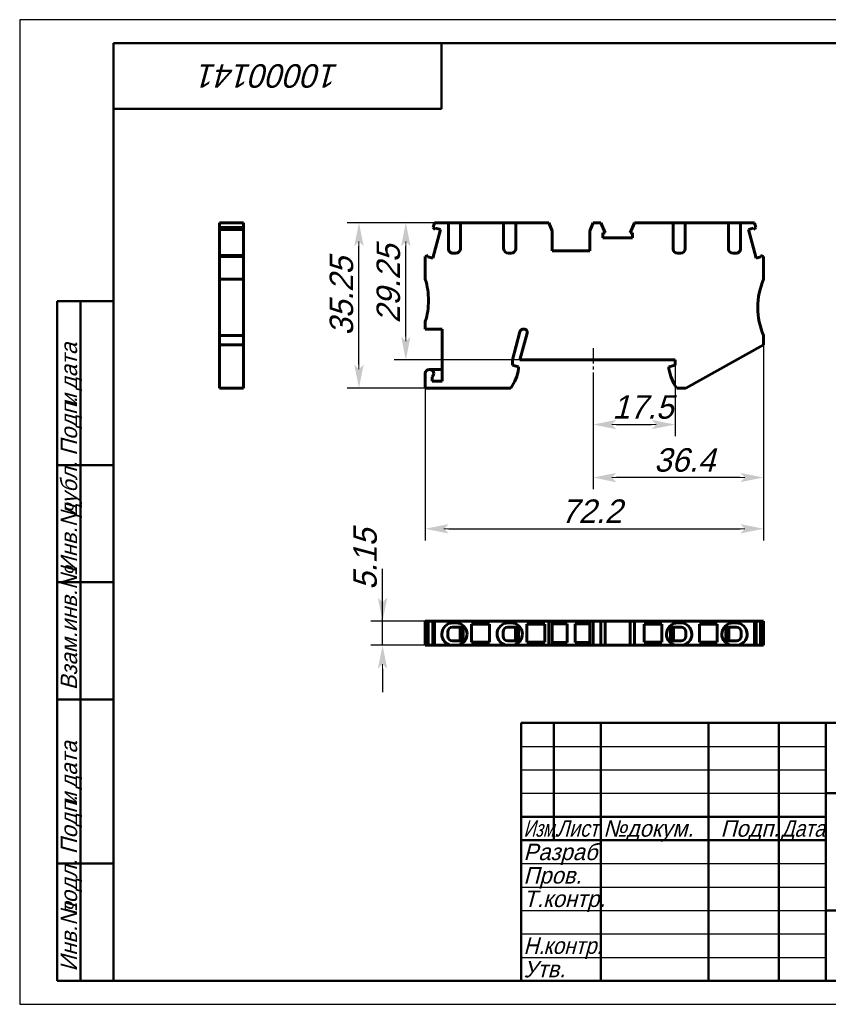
# Model space of a CAD drawing. Header units: millimetres. Extents: x 0 to 297, y 0 to 210.
# Tile 1 of 2: x 0 to 173, y 0 to 210. Entities that reach past the tile are written whole.
import ezdxf

# ---------------------------------------------------------------- set-up
doc = ezdxf.new("R2010")
doc.units = ezdxf.units.MM
doc.linetypes.add('CENTER_per1_scale0.102953', pattern=[5.23, 3.26875, -0.65375, 0.65375, -0.65375])
doc.styles.add('TextStyle_1', font='T-FLEX Type A.TTF', dxfattribs={"oblique": 15, "height": 5})
doc.styles.add('TextStyle_2', font='T-FLEX Type A.TTF', dxfattribs={"oblique": 15, "height": 3.5})
doc.styles.add('TextStyle_3', font='T-FLEX Type A.TTF', dxfattribs={"width": 0.744064, "oblique": 15, "height": 3.5})
doc.styles.add('TextStyle_4', font='T-FLEX Type A.TTF', dxfattribs={"width": 0.883061, "oblique": 15, "height": 3.5})
doc.styles.add('TextStyle_5', font='T-FLEX Type A.TTF', dxfattribs={"width": 0.94413, "oblique": 15, "height": 3.5})
doc.styles.add('TextStyle_7', font='T-FLEX Type A.TTF', dxfattribs={"oblique": 15, "height": 5})
doc.dimstyles.new('DIM_ST_1', dxfattribs={"dimtxt": 5, "dimasz": 5, "dimexe": 2.5, "dimexo": 0, "dimtad": 1, "dimrnd": 0.01, "dimdsep": 46, "dimtxsty": 'TextStyle_1', "dimblk": 'Arrow_3_C7_Status', "dimcen": 0.09, "dimclrd": 7, "dimclre": 7, "dimclrt": 7, "dimazin": 0, "dimtfac": 1, "dimtdec": 0, "dimtmove": 0, "dimatfit": 0, "dimldrblk": 'NONE', "dimfxl": 1, "dimtvp": 1, "dimtolj": 1, "dimarcsym": 0})
doc.dimstyles.new('DIM_ST_2', dxfattribs={"dimtxt": 5, "dimasz": 5, "dimexe": 2.5, "dimexo": 0, "dimtad": 1, "dimrnd": 0.01, "dimdsep": 46, "dimtxsty": 'TextStyle_1', "dimblk": 'Arrow_3_C7_Status', "dimcen": 0.09, "dimclrd": 7, "dimclre": 7, "dimclrt": 7, "dimazin": 0, "dimtfac": 1, "dimtdec": 0, "dimtmove": 0, "dimatfit": 0, "dimldrblk": 'NONE', "dimfxl": 1, "dimtvp": 1, "dimtolj": 1, "dimarcsym": 0})
doc.dimstyles.new('DIM_ST_3', dxfattribs={"dimtxt": 5, "dimasz": 5, "dimexe": 2.5, "dimexo": 0, "dimtad": 1, "dimrnd": 0.01, "dimdsep": 46, "dimtxsty": 'TextStyle_1', "dimblk": 'Arrow_3_C7_Status', "dimcen": 0.09, "dimclrd": 7, "dimclre": 7, "dimclrt": 7, "dimazin": 0, "dimtfac": 1, "dimtdec": 0, "dimtmove": 0, "dimatfit": 0, "dimldrblk": 'NONE', "dimfxl": 1, "dimtvp": 1, "dimtolj": 1, "dimarcsym": 0})

# ---------------------------------------------------------------- blocks, each defined once
blk = doc.blocks.new('Arrow_3_C7_Status')
at = {"color": 7, "linetype": 'Continuous', "lineweight": 0}
blk.add_line((-1, 0), (-0.8, 0), dxfattribs=at)
at = {"color": 7}
blk.add_solid([(-1, -0.2), (0, 0), (-0.8, 0), (-1, 0.2)], dxfattribs=at)
blk = doc.blocks.new('*D5')
at = {"color": 7, "lineweight": -2}
for p, q in [((105.86, 166.68), (79.89, 166.68)), ((82.39, 142.43), (82.39, 161.68)), ((106.73, 137.43), (79.89, 137.43))]:
    blk.add_line(p, q, dxfattribs=at)
at = {"layer": 'Defpoints', "color": 0}
for p in [(82.39, 166.68), (105.86, 166.68), (106.73, 137.43)]:
    blk.add_point(p, dxfattribs=at)
at = {"color": 7, "lineweight": -2, "xscale": 5, "yscale": 5, "zscale": 5}
for p, rotation in [((82.39, 166.68), 90.00000000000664), ((82.39, 137.43), 270.0000000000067)]:
    blk.add_blockref('Arrow_3_C7_Status', p, dxfattribs=dict(at, rotation=rotation))
blk = doc.blocks.new('_None')
blk = doc.blocks.new('*D6')
at = {"color": 7, "lineweight": -2}
for p, q in [((158.73, 140.63), (158.73, 98.92)), ((86.53, 131.43), (86.53, 98.92)), ((91.53, 101.42), (153.73, 101.42))]:
    blk.add_line(p, q, dxfattribs=at)
at = {"layer": 'Defpoints', "color": 0}
for p in [(158.73, 140.63), (86.53, 131.43), (158.73, 101.42)]:
    blk.add_point(p, dxfattribs=at)
at = {"color": 7, "lineweight": -2, "xscale": 5, "yscale": 5, "zscale": 5}
for p, rotation in [((86.53, 101.42), 180), ((158.73, 101.42), 360)]:
    blk.add_blockref('Arrow_3_C7_Status', p, dxfattribs=dict(at, rotation=rotation))
blk = doc.blocks.new('*D7')
at = {"color": 7, "lineweight": -2}
for p, q in [((94.06, 166.68), (69.89, 166.68)), ((72.39, 136.43), (72.39, 161.68)), ((86.53, 131.43), (69.89, 131.43))]:
    blk.add_line(p, q, dxfattribs=at)
at = {"layer": 'Defpoints', "color": 0}
for p in [(72.39, 166.68), (94.06, 166.68), (86.53, 131.43)]:
    blk.add_point(p, dxfattribs=at)
at = {"color": 7, "lineweight": -2, "xscale": 5, "yscale": 5, "zscale": 5}
for p, rotation in [((72.39, 166.68), 90.00000000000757), ((72.39, 131.43), 270.0000000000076)]:
    blk.add_blockref('Arrow_3_C7_Status', p, dxfattribs=dict(at, rotation=rotation))
blk = doc.blocks.new('*D8')
at = {"color": 7, "lineweight": -2}
for p, q in [((158.73, 142.63), (158.73, 109.85)), ((122.33, 134.73), (122.33, 109.85)), ((153.73, 112.35), (127.33, 112.35))]:
    blk.add_line(p, q, dxfattribs=at)
at = {"layer": 'Defpoints', "color": 0}
for p in [(158.73, 142.63), (122.33, 134.73), (122.33, 112.35)]:
    blk.add_point(p, dxfattribs=at)
at = {"color": 7, "lineweight": -2, "xscale": 5, "yscale": 5, "zscale": 5, "rotation": 180}
blk.add_blockref('Arrow_3_C7_Status', (122.33, 112.35), dxfattribs=at)
at = {"color": 7, "lineweight": -2, "xscale": 5, "yscale": 5, "zscale": 5}
blk.add_blockref('Arrow_3_C7_Status', (158.73, 112.35), dxfattribs=at)
blk = doc.blocks.new('*D9')
at = {"color": 7, "lineweight": -2}
for p, q in [((122.33, 134.73), (122.33, 121.15)), ((139.83, 136.33), (139.83, 121.15)), ((127.33, 123.65), (134.83, 123.65))]:
    blk.add_line(p, q, dxfattribs=at)
at = {"layer": 'Defpoints', "color": 0}
for p in [(122.33, 134.73), (139.83, 136.33), (139.83, 123.65)]:
    blk.add_point(p, dxfattribs=at)
at = {"color": 7, "lineweight": -2, "xscale": 5, "yscale": 5, "zscale": 5, "rotation": 180}
blk.add_blockref('Arrow_3_C7_Status', (122.33, 123.65), dxfattribs=at)
at = {"color": 7, "lineweight": -2, "xscale": 5, "yscale": 5, "zscale": 5}
blk.add_blockref('Arrow_3_C7_Status', (139.83, 123.65), dxfattribs=at)
blk = doc.blocks.new('*D10')
at = {"color": 7, "lineweight": -2}
for p, q in [((77.43, 81.72), (77.43, 92.86)), ((77.43, 86.72), (77.43, 91.72)), ((88.49, 81.72), (74.93, 81.72)), ((77.43, 76.57), (77.43, 81.72)), ((88.49, 76.57), (74.93, 76.57)), ((77.43, 71.57), (77.43, 66.57))]:
    blk.add_line(p, q, dxfattribs=at)
at = {"layer": 'Defpoints', "color": 0}
for p in [(77.43, 81.72), (88.49, 81.72), (88.49, 76.57)]:
    blk.add_point(p, dxfattribs=at)
at = {"color": 7, "lineweight": -2, "xscale": 5, "yscale": 5, "zscale": 5}
for p, rotation in [((77.43, 81.72), 269.9999999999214), ((77.43, 76.57), 89.99999999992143)]:
    blk.add_blockref('Arrow_3_C7_Status', p, dxfattribs=dict(at, rotation=rotation))
blk = doc.blocks.new('_FR1Страница_1')
at = {"color": 7, "linetype": 'Continuous', "lineweight": 25}
for p, q in [((0, 210), (0, 0)), ((297, 210), (0, 210)), ((107, 55), (172, 55)), ((107, 50), (172, 50)), ((107, 45), (172, 45)), ((107, 30), (172, 30)), ((107, 25), (172, 25)), ((107, 20), (172, 20)), ((107, 15), (172, 15)), ((107, 10), (172, 10)), ((0, 0), (297, 0))]:
    blk.add_line(p, q, dxfattribs=at)
at = {"color": 7, "linetype": 'Continuous', "lineweight": 50}
for p, q in [((20, 5), (20, 205)), ((20, 205), (292, 205)), ((90, 191), (90, 205)), ((20, 191), (90, 191)), ((8, 5), (8, 150)), ((8, 150), (20, 150)), ((13, 150), (13, 5)), ((8, 115), (20, 115)), ((8, 90), (20, 90)), ((20, 65), (8, 65)), ((107, 5), (107, 60)), ((107, 60), (292, 60)), ((114, 60), (114, 35)), ((124, 60), (124, 5)), ((147, 60), (147, 5)), ((162, 60), (162, 5)), ((172, 60), (172, 5)), ((172, 45), (292, 45)), ((107, 40), (172, 40)), ((107, 35), (172, 35)), ((8, 30), (20, 30)), ((172, 20), (292, 20)), ((20, 5), (8, 5)), ((292, 5), (20, 5))]:
    blk.add_line(p, q, dxfattribs=at)
at = {"color": 7, "oblique": 15}
for s, height, rotation, style, p in [('10000141', 5, 180, 'TextStyle_7', (68.16, 200.5)), ('дата', 3.5, 90, 'TextStyle_2', (12.25, 131.01)), ('Подп.', 3.5, 90, 'TextStyle_2', (12.25, 117)), ('и', 3.5, 90, 'TextStyle_2', (12.25, 127.51)), ('дубл.', 3.5, 90, 'TextStyle_2', (12.25, 104.01)), ('Инв.№', 3.5, 90, 'TextStyle_2', (12.25, 92)), ('Взам.инв.№', 3.5, 90, 'TextStyle_2', (12.25, 67)), ('дата', 3.5, 90, 'TextStyle_2', (12.25, 46.01)), ('Подп.', 3.5, 90, 'TextStyle_2', (12.25, 32)), ('и', 3.5, 90, 'TextStyle_2', (12.25, 42.51)), ('подл.', 3.5, 90, 'TextStyle_2', (12.25, 19.01)), ('Инв.№', 3.5, 90, 'TextStyle_2', (12.25, 7))]:
    blk.add_text(s, height=height, rotation=rotation, dxfattribs=dict(at, style=style)).set_placement(p)
for s, style, width, p in [('Изм.', 'TextStyle_3', 0.744064, (107.5, 35.75)), ('Лист', 'TextStyle_4', 0.883061, (114.5, 35.75)), ('Дата', 'TextStyle_4', 0.883061, (162.5, 35.75)), ('Н.', 'TextStyle_5', 0.94413, (107.5, 10.75)), ('контр.', 'TextStyle_5', 0.94413, (111.75, 10.75))]:
    blk.add_text(s, height=3.5, dxfattribs=dict(at, style=style, width=width)).set_placement(p)
at = {"color": 7, "style": 'TextStyle_2', "oblique": 15}
for s, p in [('№', (124.5, 35.75)), ('докум.', (129.5, 35.75)), ('Подп.', (149.53, 35.75)), ('Разраб.', (107.5, 30.75)), ('Пров.', (107.5, 25.75)), ('Т.контр.', (107.5, 20.75)), ('Утв.', (107.5, 5.75))]:
    blk.add_text(s, height=3.5, dxfattribs=at).set_placement(p)
blk = doc.blocks.new('Страница_1')
at = {"color": 7, "linetype": 'Continuous', "lineweight": 60}
for p, q in [((42.622, 166.677), (42.622, 165.714)), ((47.772, 166.677), (42.622, 166.677)), ((47.772, 166.677), (47.772, 165.714)), ((88.495, 166.677), (88.237, 165.714)), ((88.495, 166.677), (91.46, 166.677)), ((91.46, 161.177), (91.46, 166.677)), ((91.462, 166.677), (92.46, 166.677)), ((93.06, 166.677), (92.46, 166.677)), ((94.058, 166.677), (93.06, 166.677)), ((94.06, 166.677), (103.26, 166.677)), ((94.06, 166.677), (94.06, 161.177)), ((103.26, 161.177), (103.26, 166.677)), ((103.262, 166.677), (104.26, 166.677)), ((104.86, 166.677), (104.26, 166.677)), ((105.858, 166.677), (104.86, 166.677)), ((105.86, 166.677), (112.916, 166.677)), ((105.86, 166.677), (105.86, 161.177)), ((113.635, 164.977), (112.916, 166.677)), ((122.353, 166.677), (121.635, 164.977)), ((124.025, 166.677), (122.353, 166.677)), ((124.025, 166.677), (124.95, 164.572)), ((130.219, 164.572), (131.144, 166.677)), ((139.41, 166.677), (131.144, 166.677)), ((139.41, 161.177), (139.41, 166.677)), ((139.412, 166.677), (140.41, 166.677)), ((141.01, 166.677), (140.41, 166.677)), ((142.008, 166.677), (141.01, 166.677)), ((142.01, 166.677), (142.01, 161.177)), ((151.21, 166.677), (142.01, 166.677)), ((151.21, 161.177), (151.21, 166.677)), ((151.212, 166.677), (152.21, 166.677)), ((152.81, 166.677), (152.21, 166.677)), ((153.808, 166.677), (152.81, 166.677)), ((153.81, 166.677), (153.81, 161.177)), ((156.774, 166.677), (153.81, 166.677)), ((156.774, 166.677), (157.032, 165.714)), ((42.622, 165.281), (42.622, 165.714)), ((47.772, 165.714), (42.622, 165.714)), ((42.622, 165.281), (47.772, 165.281)), ((42.622, 165.268), (42.622, 165.279)), ((42.622, 165.268), (47.772, 165.268)), ((42.622, 159.7), (42.622, 165.268)), ((47.772, 165.281), (47.772, 165.714)), ((47.772, 165.279), (47.772, 165.268)), ((47.772, 159.7), (47.772, 165.268)), ((88.137, 159.158), (89.774, 165.268)), ((88.67, 165.281), (88.237, 165.714)), ((88.67, 165.281), (88.74, 165.544)), ((88.74, 165.544), (89.774, 165.268)), ((113.635, 164.977), (113.635, 160.677)), ((121.635, 160.677), (121.635, 164.977)), ((124.422, 163.502), (124.422, 164.572)), ((124.422, 164.572), (124.95, 164.572)), ((130.219, 164.572), (130.747, 164.572)), ((130.747, 164.572), (130.747, 163.502)), ((155.496, 165.268), (156.529, 165.544)), ((157.133, 159.158), (155.496, 165.268)), ((156.529, 165.544), (156.6, 165.281)), ((156.6, 165.281), (157.032, 165.714)), ((130.747, 163.502), (124.422, 163.502)), ((42.622, 159.698), (47.772, 159.698)), ((42.622, 159.698), (42.622, 159.527)), ((47.772, 159.698), (47.772, 159.527)), ((87.174, 159.698), (86.535, 159.527)), ((87.103, 159.435), (87.174, 159.698)), ((93.06, 160.177), (92.46, 160.177)), ((104.86, 160.177), (104.26, 160.177)), ((104.86, 160.177), (104.26, 160.177)), ((121.635, 160.677), (113.635, 160.677)), ((140.41, 160.177), (141.01, 160.177)), ((152.21, 160.177), (152.81, 160.177)), ((152.21, 160.177), (152.81, 160.177)), ((158.096, 159.698), (158.166, 159.435)), ((158.096, 159.698), (158.735, 159.527)), ((42.622, 159.527), (42.622, 154.627)), ((42.622, 159.527), (47.772, 159.527)), ((47.772, 159.527), (47.772, 154.627)), ((86.535, 154.627), (86.535, 159.527)), ((88.137, 159.158), (87.103, 159.435)), ((158.166, 159.435), (157.133, 159.158)), ((158.735, 159.527), (158.735, 154.627)), ((42.622, 154.627), (42.622, 148.627)), ((47.772, 154.627), (42.622, 154.627)), ((47.772, 154.627), (47.772, 148.627)), ((42.622, 148.627), (42.622, 142.627)), ((47.772, 148.627), (47.772, 142.627)), ((86.535, 144.027), (86.535, 145.627)), ((90.135, 144.027), (86.535, 144.027)), ((90.135, 132.927), (90.135, 144.027)), ((105.135, 137.427), (106.744, 143.434)), ((106.735, 137.427), (108.263, 143.131)), ((47.772, 142.627), (42.622, 142.627)), ((42.622, 142.627), (42.622, 140.627)), ((47.772, 142.627), (47.772, 140.627)), ((158.735, 142.627), (158.735, 140.627)), ((42.622, 140.627), (42.622, 131.427)), ((47.772, 140.627), (42.622, 140.627)), ((47.772, 140.627), (47.772, 131.427)), ((158.735, 140.627), (142.152, 131.427)), ((105.135, 137.427), (105.135, 136.327)), ((139.835, 137.427), (106.735, 137.427)), ((139.835, 136.327), (139.835, 137.427)), ((86.535, 131.427), (86.535, 134.527)), ((87.435, 135.427), (90.135, 135.427)), ((105.135, 136.327), (106.435, 135.979)), ((106.435, 135.979), (106.435, 135.527)), ((138.535, 135.979), (139.835, 136.327)), ((138.535, 135.527), (138.535, 135.979)), ((88.035, 132.927), (88.035, 133.856)), ((90.135, 132.927), (88.035, 132.927)), ((47.772, 131.427), (42.622, 131.427)), ((104.776, 131.427), (86.535, 131.427)), ((142.152, 131.427), (140.194, 131.427)), ((86.535, 76.573), (86.535, 81.723)), ((87.174, 81.723), (86.535, 81.723)), ((87.174, 81.723), (87.174, 76.573)), ((87.176, 81.723), (88.137, 81.723)), ((88.137, 81.723), (88.235, 81.723)), ((88.137, 76.573), (88.137, 81.723)), ((88.237, 81.723), (88.237, 76.573)), ((88.495, 81.723), (88.237, 81.723)), ((88.495, 81.723), (88.495, 76.573)), ((88.495, 81.723), (112.916, 81.723)), ((92.335, 80.423), (92.46, 80.423)), ((93.06, 81.373), (92.46, 81.373)), ((92.46, 80.423), (93.06, 80.423)), ((93.06, 80.423), (94.61, 80.423)), ((93.985, 80.423), (93.985, 77.523)), ((94.748, 80.679), (94.61, 80.576)), ((94.61, 77.371), (94.61, 80.576)), ((96.435, 81.073), (96.435, 77.273)), ((100.235, 81.073), (96.435, 81.073)), ((100.235, 77.273), (100.235, 81.073)), ((104.135, 80.423), (104.26, 80.423)), ((104.86, 81.373), (104.26, 81.373)), ((104.26, 80.423), (104.86, 80.423)), ((104.86, 80.423), (106.41, 80.423)), ((105.785, 80.423), (105.785, 77.523)), ((106.548, 80.679), (106.41, 80.576)), ((106.41, 77.371), (106.41, 80.576)), ((112.035, 81.073), (108.235, 81.073)), ((108.235, 81.073), (108.235, 77.273)), ((112.035, 77.273), (112.035, 81.073)), ((112.916, 81.723), (112.916, 76.573)), ((113.635, 81.723), (112.916, 81.723)), ((121.635, 81.723), (113.635, 81.723)), ((113.635, 76.573), (113.635, 81.723)), ((116.785, 81.148), (113.635, 81.148)), ((116.785, 81.148), (116.785, 77.148)), ((118.485, 81.148), (118.485, 77.148)), ((121.635, 81.148), (118.485, 81.148)), ((121.635, 81.723), (121.635, 76.573)), ((122.353, 81.723), (121.635, 81.723)), ((122.353, 76.573), (122.353, 81.723)), ((124.025, 81.723), (122.353, 81.723)), ((124.025, 76.573), (124.025, 81.723)), ((124.025, 81.723), (124.95, 81.723)), ((124.95, 81.723), (124.95, 76.573)), ((130.217, 81.723), (124.952, 81.723)), ((130.219, 76.573), (130.219, 81.723)), ((130.219, 81.723), (131.144, 81.723)), ((131.144, 76.573), (131.144, 81.723)), ((156.774, 81.723), (131.144, 81.723)), ((133.235, 77.273), (133.235, 81.073)), ((137.035, 81.073), (133.235, 81.073)), ((137.035, 77.273), (137.035, 81.073)), ((138.722, 80.679), (138.86, 80.576)), ((138.86, 77.371), (138.86, 80.576)), ((140.41, 80.423), (138.86, 80.423)), ((139.485, 80.423), (139.485, 77.523)), ((141.01, 81.373), (140.41, 81.373)), ((141.01, 80.423), (140.41, 80.423)), ((141.135, 80.423), (141.01, 80.423)), ((148.835, 81.073), (145.035, 81.073)), ((145.035, 81.073), (145.035, 77.273)), ((148.835, 77.273), (148.835, 81.073)), ((150.522, 80.679), (150.66, 80.576)), ((150.66, 77.371), (150.66, 80.576)), ((152.21, 80.423), (150.66, 80.423)), ((151.285, 80.423), (151.285, 77.523)), ((152.81, 81.373), (152.21, 81.373)), ((152.81, 80.423), (152.21, 80.423)), ((152.935, 80.423), (152.81, 80.423)), ((156.774, 81.723), (156.774, 76.573)), ((156.774, 81.723), (157.032, 81.723)), ((157.032, 81.723), (157.032, 76.573)), ((157.133, 81.723), (157.034, 81.723)), ((157.133, 76.573), (157.133, 81.723)), ((157.133, 81.723), (158.094, 81.723)), ((158.096, 81.723), (158.735, 81.723)), ((158.096, 76.573), (158.096, 81.723)), ((158.735, 76.573), (158.735, 81.723)), ((91.335, 78.973), (91.335, 79.423)), ((91.335, 78.523), (91.335, 78.973)), ((103.135, 78.973), (103.135, 79.423)), ((103.135, 78.523), (103.135, 78.973)), ((142.135, 78.973), (142.135, 79.423)), ((142.135, 78.523), (142.135, 78.973)), ((153.935, 78.973), (153.935, 79.423)), ((153.935, 78.523), (153.935, 78.973)), ((87.174, 76.573), (86.535, 76.573)), ((88.137, 76.573), (87.176, 76.573)), ((88.137, 76.573), (88.235, 76.573)), ((88.495, 76.573), (88.237, 76.573)), ((88.495, 76.573), (91.46, 76.573)), ((91.46, 76.792), (91.46, 76.573)), ((91.46, 76.573), (92.46, 76.573)), ((92.46, 77.523), (92.335, 77.523)), ((92.46, 77.523), (93.06, 77.523)), ((93.06, 76.573), (92.46, 76.573)), ((94.61, 77.523), (93.06, 77.523)), ((93.06, 76.573), (94.052, 76.573)), ((94.06, 76.792), (94.052, 76.788)), ((94.052, 76.573), (94.06, 76.573)), ((94.06, 76.573), (94.06, 76.792)), ((94.06, 76.573), (103.26, 76.573)), ((94.748, 77.267), (94.61, 77.371)), ((96.435, 77.273), (100.235, 77.273)), ((103.26, 76.792), (103.26, 76.573)), ((103.26, 76.573), (104.26, 76.573)), ((104.26, 77.523), (104.135, 77.523)), ((104.26, 77.523), (104.86, 77.523)), ((104.86, 76.573), (104.26, 76.573)), ((106.41, 77.523), (104.86, 77.523)), ((104.86, 76.573), (105.852, 76.573)), ((105.86, 76.792), (105.852, 76.788)), ((105.852, 76.573), (105.86, 76.573)), ((105.86, 76.573), (105.86, 76.792)), ((105.86, 76.573), (112.916, 76.573)), ((106.548, 77.267), (106.41, 77.371)), ((108.235, 77.273), (112.035, 77.273)), ((113.635, 76.573), (112.916, 76.573)), ((116.785, 77.148), (113.635, 77.148)), ((121.635, 76.573), (113.635, 76.573)), ((121.635, 77.148), (118.485, 77.148)), ((122.353, 76.573), (121.635, 76.573)), ((124.025, 76.573), (122.353, 76.573)), ((124.025, 76.573), (124.95, 76.573)), ((130.217, 76.573), (124.952, 76.573)), ((130.219, 76.573), (131.144, 76.573)), ((139.41, 76.573), (131.144, 76.573)), ((137.035, 77.273), (133.235, 77.273)), ((138.722, 77.267), (138.86, 77.371)), ((138.86, 77.523), (140.41, 77.523)), ((139.41, 76.792), (139.41, 76.573)), ((139.41, 76.792), (139.417, 76.788)), ((139.417, 76.573), (139.41, 76.573)), ((140.41, 76.573), (139.417, 76.573)), ((141.01, 77.523), (140.41, 77.523)), ((140.41, 76.573), (141.01, 76.573)), ((141.01, 77.523), (141.135, 77.523)), ((142.01, 76.573), (141.01, 76.573)), ((142.01, 76.573), (142.01, 76.792)), ((151.21, 76.573), (142.01, 76.573)), ((145.035, 77.273), (148.835, 77.273)), ((150.522, 77.267), (150.66, 77.371)), ((150.66, 77.523), (152.21, 77.523)), ((151.21, 76.792), (151.21, 76.573)), ((151.21, 76.792), (151.217, 76.788)), ((151.217, 76.573), (151.21, 76.573)), ((152.21, 76.573), (151.217, 76.573)), ((152.81, 77.523), (152.21, 77.523)), ((152.21, 76.573), (152.81, 76.573)), ((152.81, 77.523), (152.935, 77.523)), ((153.81, 76.573), (152.81, 76.573)), ((153.81, 76.573), (153.81, 76.792)), ((156.774, 76.573), (153.81, 76.573)), ((156.774, 76.573), (157.032, 76.573)), ((157.133, 76.573), (157.034, 76.573)), ((158.094, 76.573), (157.133, 76.573)), ((158.096, 76.573), (158.735, 76.573))]:
    blk.add_line(p, q, dxfattribs=at)
at = {"color": 7, "linetype": 'CENTER_per1_scale0.102953', "lineweight": 25}
blk.add_line((122.335, 139.962), (122.335, 134.732), dxfattribs=at)
blk.add_line((122.335, 139.962), (122.335, 134.732), dxfattribs=at)
at = {"color": 7, "linetype": 'Continuous', "lineweight": 60}
for centre, radius, start, end in [((92.46, 161.177), 1, 180, 270.00001), ((93.06, 161.177), 1, 270.00002, 353), ((93.06, 161.177), 1, 353, 360), ((104.26, 161.177), 1, 180, 270), ((104.86, 161.177), 1, 270, 353), ((104.86, 161.177), 1, 353, 0), ((140.41, 161.177), 1, 180, 187), ((140.41, 161.177), 1, 187, 270), ((141.01, 161.177), 1, 270, 360), ((152.21, 161.177), 1, 180, 187), ((152.21, 161.177), 1, 187, 270), ((152.81, 161.177), 1, 270, 0.00001), ((72.226, 150.127), 15, 0, 17.4576), ((172.482, 148.627), 15, 156.42182, 180), ((72.226, 150.127), 15, 342.5424, 0), ((172.482, 148.627), 15, 180, 203.57818), ((107.517, 143.227), 0.8, 73.31672, 165), ((107.587, 143.312), 0.7, 0.00001, 76.79952), ((107.587, 143.312), 0.7, 345, 0), ((87.435, 134.527), 0.9, 0.00001, 180), ((87.435, 134.527), 0.9, 311.81031, 0), ((97.041, 136.942), 9.5, 324.50968, 351.4318), ((147.929, 136.942), 9.5, 188.5682, 215.49032), ((92.46, 78.973), 2.4, 90.00001, 180), ((92.335, 79.423), 1, 90, 180), ((93.06, 78.973), 2.4, 360, 90), ((104.26, 78.973), 2.4, 90, 180), ((104.135, 79.423), 1, 90, 180), ((104.86, 78.973), 2.4, 360, 90), ((140.41, 78.973), 2.4, 90, 180), ((141.01, 78.973), 2.4, 359.99999, 90), ((141.135, 79.423), 1, 360, 90), ((152.21, 78.973), 2.4, 90, 180), ((152.81, 78.973), 2.4, 360, 90), ((152.935, 79.423), 1, 360, 90), ((92.46, 78.973), 2.4, 180, 245.37568), ((92.335, 78.523), 1, 180, 270), ((93.06, 78.973), 2.4, 294.62432, 359.99999), ((104.26, 78.973), 2.4, 180, 245.37568), ((104.135, 78.523), 1, 180, 270), ((104.86, 78.973), 2.4, 294.62432, 360), ((140.41, 78.973), 2.4, 179.99999, 245.37568), ((141.135, 78.523), 1, 270, 0), ((141.01, 78.973), 2.4, 294.62432, 360), ((152.21, 78.973), 2.4, 180, 245.37568), ((152.935, 78.523), 1, 270, 0), ((152.81, 78.973), 2.4, 294.62432, 360), ((92.46, 78.973), 2.4, 245.37567, 270), ((93.06, 78.973), 2.4, 270.00002, 294.42869), ((104.26, 78.973), 2.4, 245.37568, 270), ((104.86, 78.973), 2.4, 270.00001, 294.42869), ((140.41, 78.973), 2.4, 245.57131, 270), ((141.01, 78.973), 2.4, 270.00002, 294.6243), ((152.21, 78.973), 2.4, 245.57131, 270), ((152.81, 78.973), 2.4, 270.00002, 294.6243)]:
    blk.add_arc(centre, radius, start, end, dxfattribs=at)
blk.add_blockref('_FR1Страница_1', (0, 0))
at = {"color": 7, "style": 'TextStyle_1', "oblique": 15}
for s, p in [('29.25', (81.145, 145.264)), ('35.25', (71.145, 142.619)), ('5.15', (76.185, 88.393))]:
    blk.add_text(s, height=5, rotation=90, dxfattribs=at).set_placement(p)
for s, p in [('17.5', (126.44, 124.902)), ('36.4', (135.355, 113.602)), ('72.2', (115.497, 102.672))]:
    blk.add_text(s, height=5, dxfattribs=at).set_placement(p)
for base, p1, p2, angle, dimstyle, picture, middle in [((72.395, 166.677), (86.535, 131.427), (94.06, 166.677), 90, 'DIM_ST_1', '*D7', (72.395, 149.052)), ((82.395, 166.677), (106.735, 137.427), (105.86, 166.677), 90, 'DIM_ST_1', '*D5', (82.395, 152.052)), ((122.335, 112.352), (158.735, 142.627), (122.335, 134.732), 180, 'DIM_ST_2', '*D8', (140.535, 112.352)), ((77.435, 81.723), (88.495, 76.573), (88.495, 81.723), 90, 'DIM_ST_1', '*D10', (77.435, 92.861))]:
    dim = blk.add_linear_dim(base=base, p1=p1, p2=p2, angle=angle, text=' ', dimstyle=dimstyle)
    dim.commit()
    dim.dimension.update_dxf_attribs({"geometry": picture, "text_midpoint": middle, "dimtype": 160})
for base, p1, p2, dimstyle, picture, middle in [((158.735, 101.422), (86.535, 131.427), (158.735, 140.627), 'DIM_ST_2', '*D6', (120.855, 101.422)), ((139.835, 123.652), (122.335, 134.732), (139.835, 136.327), 'DIM_ST_3', '*D9', (131.085, 123.652))]:
    dim = blk.add_linear_dim(base=base, p1=p1, p2=p2, text=' ', dimstyle=dimstyle)
    dim.commit()
    dim.dimension.update_dxf_attribs({"geometry": picture, "text_midpoint": middle, "dimtype": 160})

msp = doc.modelspace()

# ---------------------------------------------------------------- block references
msp.add_blockref('Страница_1', (0, 0))

doc.saveas('drawing.dxf')
